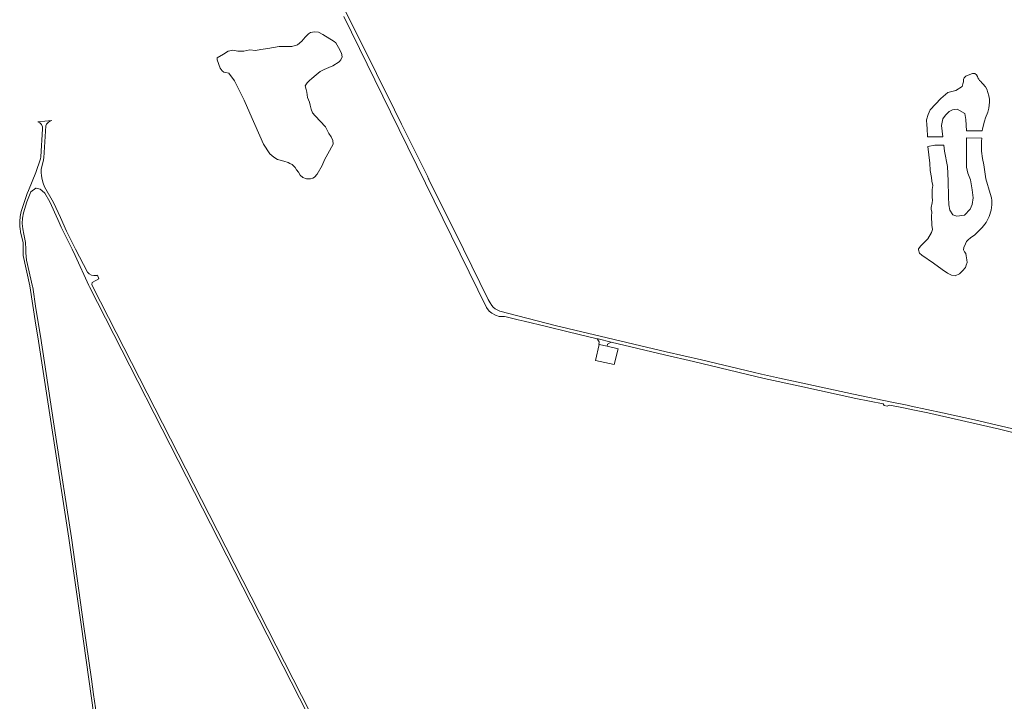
# Model space of a CAD drawing. Header units: metres. Extents: x 166325 to 190320, y 381923 to 404576.
# Tile 4 of 256: x 166985 to 167870, y 385094 to 385706. Entities that reach past the tile are written whole.
import ezdxf

# ---------------------------------------------------------------- set-up
doc = ezdxf.new("R2010")
doc.units = ezdxf.units.M
for name, color, linetype, lineweight in [('B-WE-OG-WATER_MEER-GV', 8, 'Continuous', 18), ('B-WE-VH-VERHARDING_ASFALT-GV', 8, 'Continuous', 18), ('B-WE-VH-VERHARDING_BETONSTRAATSTEEN-GV', 8, 'Continuous', 18), ('B-WE-VH-VERHARDING_FUNDERING_ZAND-GV', 8, 'Continuous', 18)]:
    doc.layers.add(name, color=color, linetype=linetype, lineweight=lineweight)

msp = doc.modelspace()

# ---------------------------------------------------------------- linework, layer by layer
at = {"layer": 'B-WE-OG-WATER_MEER-GV', "flags": 128}
for points in [[(167232.76, 385573.227), (167234.026, 385571.279), (167235.762, 385569.222), (167237.47, 385566.592), (167239.813, 385564.489), (167242.968, 385563.076), (167246.691, 385563.187), (167248.672, 385563.743), (167250.319, 385564.766), (167252.668, 385567.52), (167257.2, 385575.125), (167259.368, 385580.31), (167262.146, 385585.747), (167267.069, 385594.239), (167266.705, 385597.518), (167265.362, 385600.868), (167263.288, 385603.941), (167260.084, 385609.799), (167250.844, 385619.743), (167248.424, 385622.586), (167247.272, 385625.916), (167246.523, 385629.507), (167245.642, 385632.014), (167244.095, 385636.3), (167243.343, 385641.048), (167242.919, 385643.603), (167241.95, 385646.645), (167243.607, 385649.449), (167245.869, 385651.628), (167247.777, 385653.398), (167251.632, 385656.526), (167255.352, 385659.728), (167258.841, 385661.449), (167263.231, 385663.323), (167266.65, 385664.659), (167272.363, 385668.188), (167273.998, 385669.983), (167275.219, 385672.923), (167274.422, 385676.225), (167271.771, 385681.15), (167269.427, 385685.318), (167267.846, 385686.578), (167257.678, 385692.807), (167253.779, 385694.857), (167250.344, 385695.321), (167246.703, 385694.792), (167244.813, 385693.503), (167241.817, 385690.428), (167238.802, 385686.84), (167235.124, 385683.561), (167230.058, 385682.261), (167218.617, 385682.188), (167208.389, 385680.299), (167202.14, 385679.471), (167197.135, 385678.446), (167192.126, 385679.057), (167186.739, 385677.891), (167181.479, 385677.92), (167176.934, 385678.78), (167172.793, 385677.982), (167168.402, 385675.162), (167162.84, 385671.911), (167162.858, 385670.222), (167165.553, 385662.717), (167167.16, 385660.142), (167168.869, 385659.037), (167170.621, 385658.651), (167173.433, 385658.21), (167178.392, 385651.26), (167187.021, 385633.789), (167192.024, 385622.193), (167204.339, 385594.325), (167210.205, 385585.638), (167213.802, 385582.634), (167216.952, 385580.571), (167222.687, 385578.932), (167226.484, 385577.973), (167228.193, 385576.868), (167230.096, 385575.942)], [(167854.594, 385643.715), (167853.418, 385645.838), (167852.357, 385646.842), (167851.899, 385647.674), (167850.356, 385649.072), (167848.693, 385650.937), (167848.033, 385651.51), (167847.564, 385652.242), (167847.188, 385652.854), (167846.823, 385653.297), (167846.106, 385655.075), (167845.303, 385656.71), (167843.726, 385657.801), (167841.547, 385657.743), (167839.081, 385657.055), (167835.754, 385655.333), (167834.12, 385654.043), (167833.403, 385652.35), (167833.575, 385650.256), (167833.019, 385648.562), (167832.233, 385646.103), (167826.51, 385642.514), (167819.396, 385640.669), (167813.073, 385635.31), (167803.691, 385625.311), (167801.708, 385621.098), (167800.315, 385616.246), (167800.544, 385611.459), (167800.856, 385608.771), (167801.094, 385600.947), (167814.881, 385600.965), (167813.671, 385611.074), (167814.93, 385616.974), (167817.196, 385620.278), (167820.72, 385623.818), (167823.49, 385625.233), (167827.769, 385625.942), (167834.818, 385621.93), (167835.574, 385616.502), (167836.329, 385606.354), (167850.336, 385606.45), (167850.723, 385608.228), (167852.472, 385615.085), (167853.361, 385617.867), (167855.462, 385623.11), (167856.315, 385626.761), (167857.003, 385631.982), (167856.773, 385634.851), (167856.217, 385637.743)], [(167837.733, 385508.367), (167839.826, 385510.146), (167843.64, 385512.957), (167850.379, 385519.526), (167853.849, 385523.83), (167856.487, 385529.252), (167858.351, 385534.932), (167858.924, 385539.923), (167859.039, 385543.653), (167858.723, 385546.263), (167857.605, 385550.021), (167853.7, 385563.164), (167851.641, 385575.783), (167850.493, 385581.549), (167849.834, 385588.032), (167849.834, 385596.696), (167849.877, 385599.662), (167836.173, 385599.923), (167836.077, 385595.969), (167836.077, 385573.548), (167837.336, 385568.356), (167839.853, 385562.22), (167841.363, 385553.252), (167842.119, 385546.171), (167841.363, 385540.035), (167839.601, 385536.023), (167834.282, 385530.467), (167827.518, 385529.651), (167823.993, 385530.831), (167821.224, 385535.079), (167820.217, 385539.799), (167819.965, 385547.116), (167819.88, 385561.473), (167819.21, 385574.257), (167816.44, 385587.945), (167815.778, 385593.477), (167807.648, 385593.572), (167801.401, 385592.221), (167803.293, 385577.275), (167803.695, 385570.648), (167804.612, 385564.537), (167805.186, 385561.066), (167805.845, 385557.308), (167805.501, 385553.493), (167805.415, 385546.808), (167805.731, 385543.882), (167805.272, 385541.559), (167804.498, 385537.456), (167804.469, 385536.022), (167805.1, 385533.21), (167804.756, 385529.596), (167805.157, 385521.563), (167805.702, 385517.719), (167804.784, 385514.965), (167801.601, 385509.314), (167795.207, 385503.031), (167793.056, 385500.248), (167792.97, 385499.531), (167794.06, 385496.289), (167795.981, 385494.626), (167806.505, 385487.511), (167814.305, 385481.63), (167819.094, 385478.446), (167822.649, 385476.524), (167825.976, 385476.065), (167829.818, 385477.7), (167832.715, 385480.511), (167835.238, 385483.638), (167836.012, 385485.532), (167836.672, 385487.913), (167836.557, 385490.409), (167835.812, 385493.966), (167835.496, 385495.974), (167834.55, 385497.724), (167833.632, 385499.244), (167833.89, 385501.339), (167835.353, 385504.81), (167836.356, 385506.847)]]:
    msp.add_lwpolyline(points, close=True, dxfattribs=at)
at = {"layer": 'B-WE-VH-VERHARDING_ASFALT-GV', "flags": 128}
for points in [[(167881.753, 385337.631), (167843.403, 385346.519), (167814.757, 385353.018), (167786.467, 385358.938), (167782.754, 385359.715), (167769.194, 385362.552), (167734.559, 385369.64), (167680.678, 385381.333), (167668.306, 385384.099), (167652.131, 385387.716), (167644.558, 385389.409), (167597.922, 385400.685), (167566.32, 385407.794), (167466.574, 385431.484), (167416.724, 385444.132), (167412.56, 385446.415), (167410.857, 385447.847), (167409.622, 385449.37), (167408.052, 385451.796), (167406.34, 385454.821), (167384.082, 385500), (167353.174, 385562.617), (167353.006, 385562.958), (167352.847, 385563.28), (167351.709, 385565.569), (167351.697, 385565.594), (167331.977, 385605.268), (167328.408, 385612.447), (167322.093, 385625.152), (167305.901, 385657.728), (167271.055, 385728.413)], [(167276.536, 385708.974), (167318.528, 385623.38), (167404.822, 385447.479), (167407.31, 385444.362), (167409.521, 385442.503), (167412.898, 385440.587), (167416.277, 385439.426), (167417.67, 385439.584), (167419.811, 385439.512), (167420.374, 385439.452), (167421.138, 385439.37), (167422.562, 385439.092), (167433.297, 385436.499), (167438.654, 385435.244), (167458.861, 385430.438), (167478.287, 385425.812), (167504.424, 385419.474), (167505.189, 385419.311), (167516.875, 385416.532), (167564.86, 385404.922), (167590.892, 385398.987), (167654.489, 385383.907), (167686.281, 385376.799), (167736.613, 385365.905), (167761.331, 385360.972), (167762.156, 385359.398), (167764.845, 385358.839), (167767.114, 385359.746), (167775.032, 385358.256), (167782.587, 385356.705), (167786.496, 385355.903), (167801.571, 385352.808), (167865.849, 385338.281), (167893.133, 385331.354)]]:
    msp.add_lwpolyline(points, dxfattribs=at)
at = {"layer": 'B-WE-VH-VERHARDING_BETONSTRAATSTEEN-GV', "flags": 128}
for points in [[(167516.875, 385416.532), (167505.189, 385419.311), (167504.424, 385419.474), (167504.645, 385419.116), (167505.538, 385417.668), (167506.146, 385416.682), (167506.047, 385416.172), (167505.738, 385414.531), (167506.091, 385414.449), (167513.223, 385412.793), (167513.655, 385414.571)], [(167523.028, 385410.381), (167518.413, 385411.557), (167514.084, 385412.593), (167513.223, 385412.793), (167506.091, 385414.449), (167502.808, 385400.037), (167519.532, 385396.468)]]:
    msp.add_lwpolyline(points, close=True, dxfattribs=at)
at = {"layer": 'B-WE-VH-VERHARDING_FUNDERING_ZAND-GV', "flags": 128}
for points in [[(167253.485, 385069.431), (167155.603, 385261.405), (167051.179, 385466.212), (167050.054, 385468.358), (167050.413, 385470.067), (167056.501, 385473.197), (167055.122, 385476.549), (167054.612, 385476.419), (167054.096, 385476.32), (167051.895, 385476.252), (167049.747, 385476.74), (167047.792, 385477.753), (167046.154, 385479.225), (167035.573, 385500), (167027.336, 385516.173), (167021.878, 385528.355), (167015.712, 385541.998), (167007.721, 385556.006), (167006.387, 385559.199), (167005.428, 385562.524), (167004.855, 385565.937), (167004.677, 385568.834), (167004.779, 385571.734), (167006.517, 385578.809), (167007.021, 385582.173), (167008.913, 385610.784), (167009.571, 385612.321), (167009.647, 385612.498), (167010.821, 385613.947), (167012.346, 385615.02), (167014.106, 385615.636), (167001.774, 385614.428), (167003.532, 385613.422), (167004.889, 385611.919), (167005.71, 385610.067), (167005.913, 385608.052), (167004.476, 385582.889), (167004.142, 385581.177), (167000, 385568.867), (166993.177, 385552.558), (166992.05, 385549.865), (166986.728, 385533.968), (166985.769, 385529.389), (166985.346, 385524.729), (166985.466, 385520.052), (166985.662, 385518.672), (166986.126, 385515.42), (166988.473, 385505.611), (166988.613, 385502.289), (166988.58, 385500), (166988.497, 385494.305), (166994.335, 385466.956), (167000, 385431.804), (167001.644, 385421.336), (167029.569, 385240.193), (167040.513, 385162.668), (167052.014, 385081.485)], [(167054.29, 385081.819), (167051.762, 385099.664), (167049.811, 385113.437), (167042.791, 385162.991), (167038.517, 385193.263), (167031.844, 385240.529), (167017.881, 385331.11), (167003.917, 385421.69), (167000, 385446.625), (166997.056, 385465.71), (166996.884, 385466.461), (166991.452, 385490.153), (166990.827, 385496.757), (166990.721, 385500), (166990.526, 385505.984), (166988.988, 385513.397), (166988.038, 385518.189), (166987.672, 385523.061), (166987.896, 385527.941), (166988.707, 385532.759), (166991.694, 385542.557), (166995.268, 385551.614), (167000, 385554.765), (167000.101, 385554.832), (167003.843, 385553.874), (167007.651, 385550.555), (167007.799, 385550.426), (167012.365, 385542.393), (167019.737, 385526.744), (167020.805, 385524.092), (167022.557, 385519.743), (167032.403, 385500), (167035.28, 385494.23), (167047.606, 385467.195), (167048.077, 385466.162), (167251.143, 385068.449)]]:
    msp.add_lwpolyline(points, dxfattribs=at)

doc.saveas('drawing.dxf')
